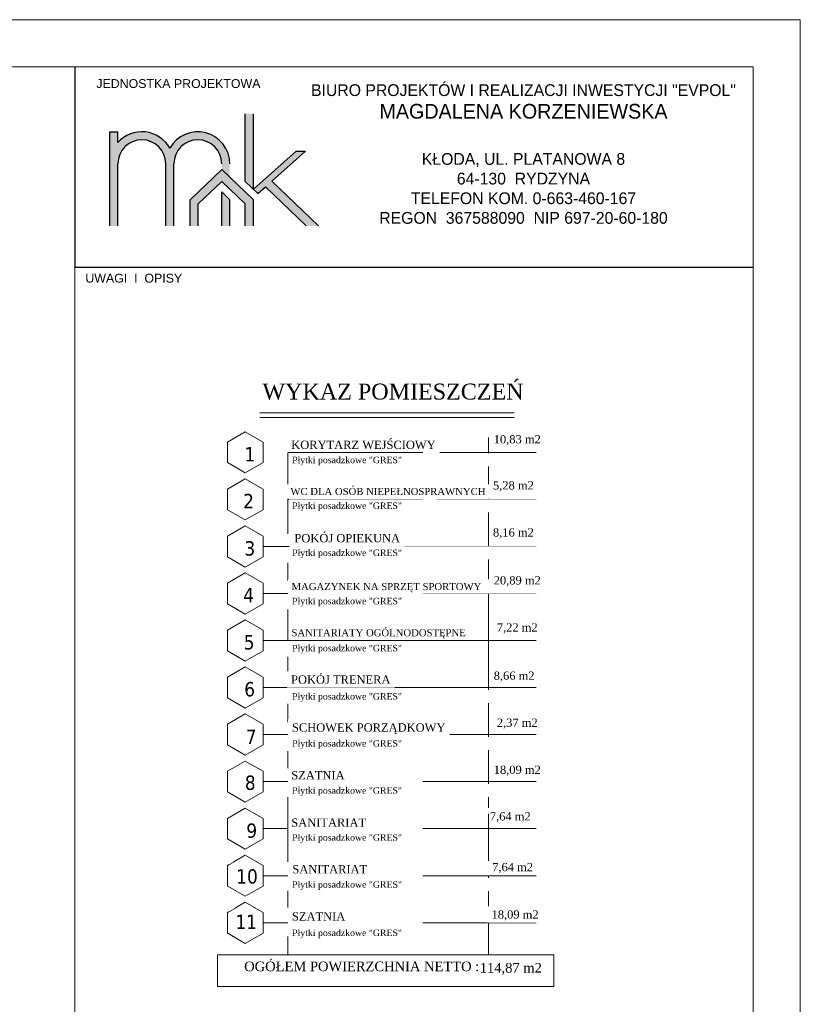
# Model space of a CAD drawing. Header units: millimetres. Extents: x 81517 to 87101, y -14750 to -11780.
# Tile 20 of 20: x 84393 to 85717, y -13450 to -11780. Entities that reach past the tile are written whole.
import ezdxf

# ---------------------------------------------------------------- set-up
doc = ezdxf.new("R2010")
doc.units = ezdxf.units.MM
doc.header["$LTSCALE"] = 100
doc.header["$MEASUREMENT"] = 0
doc.layers.add('! OPISY', color=4, linetype='Continuous')
doc.layers.add('Warstwa4', color=4, linetype='Continuous')
doc.layers.add('!OPSY', color=142, linetype='Continuous', lineweight=18)
doc.layers.add('Wentyl', color=4, linetype='Continuous', lineweight=18)
doc.styles.add('styl2', font='TIMES.TTF', dxfattribs={"height": 150})
doc.styles.add('styl3', font='txt.shx', dxfattribs={"height": 100})
doc.styles.add('styl4', font='TIMES.TTF', dxfattribs={"height": 100})
doc.styles.add('style4', font='TIMES.TTF', dxfattribs={"height": 15})

msp = doc.modelspace()

# ---------------------------------------------------------------- hatches: boundary and pattern name
h = msp.add_hatch(color=256)
h.paths.add_polyline_path([(84546.366, -12129.501), (84546.366, -11969.698), (84560.024, -11969.698), (84560.024, -11987.97, -0.51719898), (84648.078, -11997.613, -0.77390695), (84749.79, -12023.969), (84749.79, -12047.02), (84736.132, -12033.948), (84736.132, -12023.969, 1), (84654.907, -12023.969), (84654.907, -12129.501), (84641.249, -12129.501), (84641.249, -12023.969, 1), (84560.024, -12023.969), (84560.024, -12129.501)])
h.paths.add_polyline_path([(84797.304, -12074.467), (84810.102, -12063.083), (84879.5, -12129.501), (84900.197, -12129.501), (84820.828, -12053.541), (84877.94, -12002.737), (84862.239, -12002.737), (84789.741, -12067.228)])
h.paths.add_polyline_path([(84776.082, -11939.022), (84776.082, -12054.156), (84789.741, -12067.228), (84789.741, -11939.022)])
h.paths.add_polyline_path([(84736.132, -12129.501), (84736.132, -12071.783), (84749.79, -12084.855), (84749.79, -12129.501)])
h = msp.add_hatch(color=256)
h.paths.add_polyline_path([(84546.366, -12129.501), (84546.366, -11969.698), (84560.024, -11969.698), (84560.024, -11987.97, -0.51719898), (84648.078, -11997.613, -0.77390695), (84749.79, -12023.969), (84749.79, -12047.02), (84736.132, -12033.948), (84736.132, -12023.969, 1), (84654.907, -12023.969), (84654.907, -12129.501), (84641.249, -12129.501), (84641.249, -12023.969, 1), (84560.024, -12023.969), (84560.024, -12129.501)])
h.paths.add_polyline_path([(84797.304, -12074.467), (84810.102, -12063.083), (84879.5, -12129.501), (84900.197, -12129.501), (84820.828, -12053.541), (84877.94, -12002.737), (84862.239, -12002.737), (84789.741, -12067.228)])
h.paths.add_polyline_path([(84776.082, -11939.022), (84776.082, -12054.156), (84789.741, -12067.228), (84789.741, -11939.022)])
h.paths.add_polyline_path([(84736.132, -12129.501), (84736.132, -12071.783), (84749.79, -12084.855), (84749.79, -12129.501)])
h = msp.add_hatch(color=256)
h.paths.add_polyline_path([(84546.366, -12129.501), (84546.366, -11969.698), (84560.024, -11969.698), (84560.024, -11987.97, -0.51719898), (84648.078, -11997.613, -0.77390695), (84749.79, -12023.969), (84749.79, -12047.02), (84736.132, -12033.948), (84736.132, -12023.969, 1), (84654.907, -12023.969), (84654.907, -12129.501), (84641.249, -12129.501), (84641.249, -12023.969, 1), (84560.024, -12023.969), (84560.024, -12129.501)])
h.paths.add_polyline_path([(84797.304, -12074.467), (84810.102, -12063.083), (84879.5, -12129.501), (84900.197, -12129.501), (84820.828, -12053.541), (84877.94, -12002.737), (84862.239, -12002.737), (84789.741, -12067.228)])
h.paths.add_polyline_path([(84776.082, -11939.022), (84776.082, -12054.156), (84789.741, -12067.228), (84789.741, -11939.022)])
h.paths.add_polyline_path([(84736.132, -12129.501), (84736.132, -12071.783), (84749.79, -12084.855), (84749.79, -12129.501)])
h = msp.add_hatch(color=256)
h.paths.add_polyline_path([(84546.366, -12129.501), (84546.366, -11969.698), (84560.024, -11969.698), (84560.024, -11987.97, -0.51719898), (84648.078, -11997.613, -0.77390695), (84749.79, -12023.969), (84749.79, -12047.02), (84736.132, -12033.948), (84736.132, -12023.969, 1), (84654.907, -12023.969), (84654.907, -12129.501), (84641.249, -12129.501), (84641.249, -12023.969, 1), (84560.024, -12023.969), (84560.024, -12129.501)])
h.paths.add_polyline_path([(84797.304, -12074.467), (84810.102, -12063.083), (84879.5, -12129.501), (84900.197, -12129.501), (84820.828, -12053.541), (84877.94, -12002.737), (84862.239, -12002.737), (84789.741, -12067.228)])
h.paths.add_polyline_path([(84776.082, -11939.022), (84776.082, -12054.156), (84789.741, -12067.228), (84789.741, -11939.022)])
h.paths.add_polyline_path([(84736.132, -12129.501), (84736.132, -12071.783), (84749.79, -12084.855), (84749.79, -12129.501)])
msp.add_hatch(color=132).paths.add_polyline_path([(84682.523, -12129.501), (84682.523, -12085.255), (84736.132, -12033.948), (84749.79, -12047.02), (84789.741, -12085.255), (84789.741, -12129.501), (84776.082, -12129.501), (84776.082, -12091.991), (84736.132, -12053.756), (84696.181, -12091.991), (84696.181, -12129.501)])
msp.add_hatch(color=132).paths.add_polyline_path([(84682.523, -12129.501), (84682.523, -12085.255), (84736.132, -12033.948), (84749.79, -12047.02), (84789.741, -12085.255), (84789.741, -12129.501), (84776.082, -12129.501), (84776.082, -12091.991), (84736.132, -12053.756), (84696.181, -12091.991), (84696.181, -12129.501)])
msp.add_hatch(color=132).paths.add_polyline_path([(84682.523, -12129.501), (84682.523, -12085.255), (84736.132, -12033.948), (84749.79, -12047.02), (84789.741, -12085.255), (84789.741, -12129.501), (84776.082, -12129.501), (84776.082, -12091.991), (84736.132, -12053.756), (84696.181, -12091.991), (84696.181, -12129.501)])
msp.add_hatch(color=132).paths.add_polyline_path([(84682.523, -12129.501), (84682.523, -12085.255), (84736.132, -12033.948), (84749.79, -12047.02), (84789.741, -12085.255), (84789.741, -12129.501), (84776.082, -12129.501), (84776.082, -12091.991), (84736.132, -12053.756), (84696.181, -12091.991), (84696.181, -12129.501)])

# ---------------------------------------------------------------- linework, layer by layer
at = {"layer": '!OPSY'}
for p, q in [((84800.62, -12446.439), (85231.744, -12446.439)), ((84800.62, -12454.54), (85231.744, -12454.54)), ((85188.193, -12488.289), (85188.193, -12542.889)), ((84806.192, -12513.489), (84848.192, -12513.489)), ((85077.206, -12513.489), (85127.606, -12513.489)), ((85188.193, -12513.489), (85127.606, -12513.489)), ((85188.193, -12513.489), (85269.467, -12513.489)), ((85188.193, -12542.889), (85188.193, -12568.089)), ((85188.193, -12568.089), (85188.193, -12622.689)), ((85188.193, -12568.089), (85188.193, -12622.689)), ((85188.193, -12568.089), (85188.193, -12622.689)), ((84806.192, -12593.289), (84848.192, -12593.289)), ((85077.206, -12593.289), (85127.606, -12593.289)), ((85188.193, -12593.289), (85127.606, -12593.289)), ((85188.193, -12593.289), (85269.467, -12593.289)), ((84848.192, -12673.089), (84848.192, -12647.889)), ((84848.192, -12673.089), (84848.192, -12727.689)), ((85188.193, -12673.089), (85127.606, -12673.089)), ((85188.193, -12673.089), (85269.467, -12673.089)), ((84848.192, -12807.489), (84848.192, -12862.089)), ((84848.192, -12832.689), (84848.192, -12887.289)), ((84848.192, -12832.689), (84848.192, -12874.689)), ((84848.192, -12887.289), (84848.192, -12941.889)), ((84848.192, -12912.489), (84848.192, -12887.289)), ((85188.193, -12887.289), (85188.193, -12941.889)), ((85188.193, -12887.289), (85188.193, -12941.889)), ((85188.193, -12887.289), (85188.193, -12941.889)), ((85188.193, -12887.289), (85188.193, -12941.889)), ((84848.192, -12912.489), (84848.192, -12954.489)), ((84848.192, -12912.489), (84848.192, -12967.089)), ((85188.193, -12912.489), (85127.606, -12912.489)), ((85188.193, -12912.489), (85188.193, -12967.089)), ((85188.193, -12912.489), (85188.193, -12954.489)), ((85188.193, -12912.489), (85269.467, -12912.489)), ((84848.192, -12967.089), (84848.192, -13021.689)), ((84848.192, -12992.289), (84848.192, -12967.089)), ((85188.193, -12967.089), (85188.193, -13021.689)), ((85188.193, -12967.089), (85188.193, -13021.689)), ((85188.193, -12967.089), (85188.193, -13021.689)), ((85188.193, -12967.089), (85188.193, -13021.689)), ((84848.192, -12992.289), (85077.206, -12992.289)), ((84848.192, -12992.289), (84848.192, -13034.289)), ((85188.193, -12992.289), (85127.606, -12992.289)), ((85188.193, -12992.289), (85188.193, -13034.289)), ((85188.193, -12992.289), (85188.193, -13046.889)), ((85188.193, -12992.289), (85269.467, -12992.289)), ((85188.193, -13046.889), (85188.193, -13072.089)), ((85188.193, -13046.889), (85188.193, -13072.089)), ((84848.192, -13072.089), (85077.206, -13072.089)), ((85188.193, -13072.089), (85127.606, -13072.089)), ((85188.193, -13072.089), (85188.193, -13126.689)), ((85188.193, -13072.089), (85269.467, -13072.089)), ((84848.192, -13126.689), (84848.192, -13181.289)), ((84848.192, -13151.889), (84848.192, -13193.889)), ((84848.192, -13151.889), (84848.192, -13206.489)), ((84848.192, -13231.689), (84848.192, -13206.489)), ((84848.192, -13206.489), (84848.192, -13261.089)), ((85188.193, -13206.489), (85188.193, -13261.089)), ((85188.193, -13206.489), (85188.193, -13261.089)), ((85188.193, -13206.489), (85188.193, -13261.089)), ((85188.193, -13206.489), (85188.193, -13261.089)), ((84848.192, -13231.689), (84848.192, -13273.689)), ((85188.193, -13231.689), (85188.193, -13273.689)), ((85188.193, -13231.689), (85188.193, -13286.289)), ((84848.192, -13419.886), (84848.192, -13420.152))]:
    msp.add_line(p, q, dxfattribs=at)
msp.add_lwpolyline([(84728.965, -13366.089), (85298.96, -13366.089), (85298.96, -13419.886), (84728.965, -13419.886)], close=True, dxfattribs=at)
for p, q in [((84776.082, -12054.156), (84776.082, -11939.022)), ((84776.082, -12054.156), (84776.082, -11939.022)), ((84776.082, -12054.156), (84776.082, -11939.022)), ((84776.082, -12054.156), (84776.082, -11939.022)), ((84789.741, -12067.228), (84789.741, -11939.022)), ((84789.741, -12067.228), (84789.741, -11939.022)), ((84789.741, -12067.228), (84789.741, -11939.022)), ((84789.741, -12067.228), (84789.741, -11939.022)), ((84546.366, -12129.501), (84546.366, -11969.698)), ((84546.366, -11969.698), (84560.024, -11969.698)), ((84546.366, -12129.501), (84546.366, -11969.698)), ((84546.366, -11969.698), (84560.024, -11969.698)), ((84546.366, -11969.698), (84560.024, -11969.698)), ((84546.366, -12129.501), (84546.366, -11969.698)), ((84546.366, -11969.698), (84560.024, -11969.698)), ((84546.366, -12129.501), (84546.366, -11969.698)), ((84560.024, -11987.97), (84560.024, -11969.698)), ((84560.024, -11987.97), (84560.024, -11969.698)), ((84560.024, -11987.97), (84560.024, -11969.698)), ((84560.024, -11987.97), (84560.024, -11969.698)), ((84789.741, -12067.228), (84862.239, -12002.737)), ((84789.741, -12067.228), (84862.239, -12002.737)), ((84789.741, -12067.228), (84862.239, -12002.737)), ((84789.741, -12067.228), (84862.239, -12002.737)), ((84820.828, -12053.541), (84877.94, -12002.737)), ((84820.828, -12053.541), (84877.94, -12002.737)), ((84820.828, -12053.541), (84877.94, -12002.737)), ((84820.828, -12053.541), (84877.94, -12002.737)), ((84862.239, -12002.737), (84877.94, -12002.737)), ((84862.239, -12002.737), (84877.94, -12002.737)), ((84862.239, -12002.737), (84877.94, -12002.737)), ((84862.239, -12002.737), (84877.94, -12002.737)), ((84560.024, -12129.501), (84560.024, -12023.969)), ((84560.024, -12129.501), (84560.024, -12023.969)), ((84560.024, -12129.501), (84560.024, -12023.969)), ((84560.024, -12129.501), (84560.024, -12023.969)), ((84641.249, -12129.501), (84641.249, -12023.969)), ((84641.249, -12129.501), (84641.249, -12023.969)), ((84641.249, -12129.501), (84641.249, -12023.969)), ((84641.249, -12129.501), (84641.249, -12023.969)), ((84654.907, -12129.501), (84654.907, -12023.969)), ((84654.907, -12129.501), (84654.907, -12023.969)), ((84654.907, -12129.501), (84654.907, -12023.969)), ((84654.907, -12129.501), (84654.907, -12023.969)), ((84776.082, -12054.156), (84797.304, -12074.467)), ((84776.082, -12054.156), (84797.304, -12074.467)), ((84776.082, -12054.156), (84797.304, -12074.467)), ((84776.082, -12054.156), (84797.304, -12074.467)), ((84820.828, -12053.541), (84900.197, -12129.501)), ((84820.828, -12053.541), (84900.197, -12129.501)), ((84820.828, -12053.541), (84900.197, -12129.501)), ((84820.828, -12053.541), (84900.197, -12129.501)), ((84736.132, -12129.501), (84736.132, -12071.783)), ((84736.132, -12071.783), (84749.79, -12084.855)), ((84736.132, -12129.501), (84736.132, -12071.783)), ((84736.132, -12071.783), (84749.79, -12084.855)), ((84736.132, -12071.783), (84749.79, -12084.855)), ((84736.132, -12129.501), (84736.132, -12071.783)), ((84736.132, -12071.783), (84749.79, -12084.855)), ((84736.132, -12129.501), (84736.132, -12071.783)), ((84797.304, -12074.467), (84810.102, -12063.083)), ((84797.304, -12074.467), (84810.102, -12063.083)), ((84797.304, -12074.467), (84810.102, -12063.083)), ((84797.304, -12074.467), (84810.102, -12063.083)), ((84810.102, -12063.083), (84879.5, -12129.501)), ((84810.102, -12063.083), (84879.5, -12129.501)), ((84810.102, -12063.083), (84879.5, -12129.501)), ((84810.102, -12063.083), (84879.5, -12129.501)), ((84749.79, -12129.501), (84749.79, -12084.855)), ((84749.79, -12129.501), (84749.79, -12084.855)), ((84749.79, -12129.501), (84749.79, -12084.855)), ((84749.79, -12129.501), (84749.79, -12084.855))]:
    msp.add_line(p, q)
at = {"color": 132}
for p, q in [((84736.132, -12033.948), (84682.523, -12085.255)), ((84736.132, -12033.948), (84682.523, -12085.255)), ((84736.132, -12033.948), (84682.523, -12085.255)), ((84736.132, -12033.948), (84682.523, -12085.255)), ((84736.132, -12033.948), (84789.741, -12085.255)), ((84736.132, -12033.948), (84789.741, -12085.255)), ((84736.132, -12033.948), (84789.741, -12085.255)), ((84736.132, -12033.948), (84789.741, -12085.255)), ((84736.132, -12053.756), (84696.181, -12091.991)), ((84736.132, -12053.756), (84696.181, -12091.991)), ((84736.132, -12053.756), (84696.181, -12091.991)), ((84736.132, -12053.756), (84696.181, -12091.991)), ((84736.132, -12053.756), (84776.082, -12091.991)), ((84736.132, -12053.756), (84776.082, -12091.991)), ((84736.132, -12053.756), (84776.082, -12091.991)), ((84736.132, -12053.756), (84776.082, -12091.991)), ((84682.523, -12129.501), (84682.523, -12085.255)), ((84682.523, -12129.501), (84682.523, -12085.255)), ((84682.523, -12129.501), (84682.523, -12085.255)), ((84682.523, -12129.501), (84682.523, -12085.255)), ((84696.181, -12129.501), (84696.181, -12091.991)), ((84696.181, -12129.501), (84696.181, -12091.991)), ((84696.181, -12129.501), (84696.181, -12091.991)), ((84696.181, -12129.501), (84696.181, -12091.991)), ((84776.082, -12129.501), (84776.082, -12091.991)), ((84776.082, -12129.501), (84776.082, -12091.991)), ((84776.082, -12129.501), (84776.082, -12091.991)), ((84776.082, -12129.501), (84776.082, -12091.991)), ((84789.741, -12129.501), (84789.741, -12085.255)), ((84789.741, -12129.501), (84789.741, -12085.255)), ((84789.741, -12129.501), (84789.741, -12085.255)), ((84789.741, -12129.501), (84789.741, -12085.255))]:
    msp.add_line(p, q, dxfattribs=at)
for centre, radius, start, end in [((84600.637, -12023.969), 54.271, 29.053853, 138.445689), ((84600.637, -12023.969), 54.271, 29.053853, 138.445689), ((84600.637, -12023.969), 54.271, 29.053853, 138.445689), ((84600.637, -12023.969), 54.271, 29.053853, 138.445689), ((84695.519, -12023.969), 54.271, 0, 150.946147), ((84695.519, -12023.969), 54.271, 0, 150.946147), ((84695.519, -12023.969), 54.271, 0, 150.946147), ((84695.519, -12023.969), 54.271, 0, 150.946147), ((84600.637, -12023.969), 40.612, 0, 180), ((84600.637, -12023.969), 40.612, 0, 180), ((84600.637, -12023.969), 40.612, 0, 180), ((84600.637, -12023.969), 40.612, 0, 180), ((84695.519, -12023.969), 40.612, 0, 180), ((84695.519, -12023.969), 40.612, 0, 180), ((84695.519, -12023.969), 40.612, 0, 180), ((84695.519, -12023.969), 40.612, 0, 180)]:
    msp.add_arc(centre, radius, start, end)
at = {"layer": 'Warstwa4'}
for p, q in [((84487.124, -11859.433), (84487.124, -12199.433)), ((84487.124, -11859.433), (84487.124, -12199.433)), ((84487.124, -11859.433), (84487.124, -12199.433)), ((84487.124, -11859.433), (84487.124, -12199.433)), ((84487.124, -12199.433), (85637.124, -12199.433)), ((84487.124, -12199.433), (85637.124, -12199.433)), ((84487.124, -12199.433), (85637.124, -12199.433)), ((84487.124, -12199.433), (85637.124, -12199.433)), ((84487.124, -12199.433), (85637.124, -12199.433)), ((84487.124, -12199.433), (85637.124, -12199.433))]:
    msp.add_line(p, q, dxfattribs=at)
at = {"layer": 'Wentyl'}
msp.add_line((85717.124, -14749.54), (85717.124, -11779.54), dxfattribs=at)
at = {"layer": 'Wentyl', "color": 3}
msp.add_lwpolyline([(81517.124, -14749.54), (85717.124, -14749.54), (85717.124, -11779.54), (81517.124, -11779.54)], close=True, dxfattribs=at)
at = {"layer": 'Wentyl'}
for points in [[(81747.124, -11859.54), (85637.124, -11859.54), (85637.124, -14669.54), (81747.124, -14669.54)], [(84487.124, -14069.54), (85637.124, -14069.54), (85637.124, -11859.433), (84487.124, -11859.433)]]:
    msp.add_lwpolyline(points, close=True, dxfattribs=at)

# ---------------------------------------------------------------- texts
at = {"layer": '! OPISY', "insert": (84523.441, -11880.398), "char_height": 15, "width": 470.4602, "attachment_point": 1, "style": 'styl3'}
msp.add_mtext('{\\fArial CE|b0|i0|c238|p34;JEDNOSTKA PROJEKTOWA}', dxfattribs=at)
msp.add_mtext('{\\fArial CE|b0|i0|c238|p34;JEDNOSTKA PROJEKTOWA}', dxfattribs=at)
msp.add_mtext('{\\fArial CE|b0|i0|c238|p34;JEDNOSTKA PROJEKTOWA}', dxfattribs=at)
msp.add_mtext('{\\fArial CE|b0|i0|c238|p34;JEDNOSTKA PROJEKTOWA}', dxfattribs=at)
at = {"layer": '! OPISY', "insert": (84749.249, -11889.052), "char_height": 25, "width": 996.9537, "attachment_point": 1}
msp.add_mtext('\\pxqc;{\\fEras Light ITC|b0|i0|c0|p34;\\H0.8x;BIURO PROJEKTÓW I REALIZACJI INWESTYCJI "EVPOL"\\P\\fEras Medium ITC|b0|i0|c0|p34;\\H1.25x;MAGDALENA KORZENIEWSKA\\P\\fEras Light ITC|b1|i0|c0|p34;\\P\\fEras Light ITC|b0|i0|c0|p34;\\H0.8x;KŁODA, UL. PLATANOWA 8\\P64-130  RYDZYNA\\PTELEFON KOM. 0-663-460-167\\PREGON  367588090  NIP 697-20-60-180}', dxfattribs=at)
msp.add_mtext('\\pxqc;{\\fEras Light ITC|b0|i0|c0|p34;\\H0.8x;BIURO PROJEKTÓW I REALIZACJI INWESTYCJI "EVPOL"\\P\\fEras Medium ITC|b0|i0|c0|p34;\\H1.25x;MAGDALENA KORZENIEWSKA\\P\\fEras Light ITC|b1|i0|c0|p34;\\P\\fEras Light ITC|b0|i0|c0|p34;\\H0.8x;KŁODA, UL. PLATANOWA 8\\P64-130  RYDZYNA\\PTELEFON KOM. 0-663-460-167\\PREGON  367588090  NIP 697-20-60-180}', dxfattribs=at)
msp.add_mtext('\\pxqc;{\\fEras Light ITC|b0|i0|c0|p34;\\H0.8x;BIURO PROJEKTÓW I REALIZACJI INWESTYCJI "EVPOL"\\P\\fEras Medium ITC|b0|i0|c0|p34;\\H1.25x;MAGDALENA KORZENIEWSKA\\P\\fEras Light ITC|b1|i0|c0|p34;\\P\\fEras Light ITC|b0|i0|c0|p34;\\H0.8x;KŁODA, UL. PLATANOWA 8\\P64-130  RYDZYNA\\PTELEFON KOM. 0-663-460-167\\PREGON  367588090  NIP 697-20-60-180}', dxfattribs=at)
msp.add_mtext('\\pxqc;{\\fEras Light ITC|b0|i0|c0|p34;\\H0.8x;BIURO PROJEKTÓW I REALIZACJI INWESTYCJI "EVPOL"\\P\\fEras Medium ITC|b0|i0|c0|p34;\\H1.25x;MAGDALENA KORZENIEWSKA\\P\\fEras Light ITC|b1|i0|c0|p34;\\P\\fEras Light ITC|b0|i0|c0|p34;\\H0.8x;KŁODA, UL. PLATANOWA 8\\P64-130  RYDZYNA\\PTELEFON KOM. 0-663-460-167\\PREGON  367588090  NIP 697-20-60-180}', dxfattribs=at)
at = {"layer": '!OPSY', "insert": (84805.017, -12396.892), "char_height": 27, "width": 1079.12115, "attachment_point": 1, "style": 'styl2'}
msp.add_mtext('{\\fTimes New Roman|b0|i0|c238|p18;WYKAZ POMIESZCZEŃ }', dxfattribs=at)
at = {"layer": '!OPSY', "char_height": 16.29936, "attachment_point": 4, "style": 'style4'}
for s, insert in [('{\\fTimes New Roman|b0|i0|c238|p18;OGÓŁEM POWIERZCHNIA NETTO :}', (84774.144, -13385.696)), ('{\\fTimes New Roman|b0|i0|c238|p18;114,87 m2}', (85173.607, -13389.767))]:
    msp.add_mtext(s, dxfattribs=dict(at, insert=insert))
at = {"layer": 'Warstwa4', "insert": (84504.871, -12210.535), "char_height": 15, "width": 470.4602, "attachment_point": 1, "style": 'styl3'}
msp.add_mtext('{\\fArial|b0|i0|c238|p34;UWAGI  I  OPISY}', dxfattribs=at)

# ---------------------------------------------------------------- next in the draw order: texts
at = {"layer": '!OPSY', "attachment_point": 1, "bg_fill": 2}
for s, insert, char_height, width, style in [('{\\fTahoma|b0|i0|c238|p34;1}', (84774.663, -12504.709), 24.29706, 315.77635, 'styl4'), ('{\\fTahoma|b0|i0|c238|p34;2}', (84772.482, -12583.964), 24.29706, 315.77635, 'styl4'), ('{\\fTahoma|b0|i0|c238|p34;3}', (84774.663, -12664.309), 24.29706, 315.77635, 'styl4'), ('{\\fTimes New Roman|b0|i0|c238|p18;Płytki posadzkowe "GRES"}', (84855.446, -12760.277), 11, 552.46141, 'styl2'), ('{\\fTahoma|b0|i0|c238|p34;5}', (84773.4, -12823.634), 24.29706, 315.77635, 'styl4'), ('{\\fTahoma|b0|i0|c238|p34;6}', (84774.276, -12903.159), 24.29706, 315.77635, 'styl4'), ('{\\fTimes New Roman|b0|i0|c238|p18;Płytki posadzkowe "GRES"}', (84855.446, -13161.377), 11, 552.46141, 'styl2'), ('{\\fTimes New Roman|b0|i0|c238|p18;Płytki posadzkowe "GRES"}', (84855.446, -13323.077), 11, 552.46141, 'styl2')]:
    msp.add_mtext(s, dxfattribs=dict(at, insert=insert, char_height=char_height, width=width, style=style))
at = {"layer": '!OPSY', "char_height": 14, "attachment_point": 4, "style": 'style4', "bg_fill": 2}
for s, insert in [('{\\fTimes New Roman|b0|i0|c238|p18;10,83 m2}', (85197.232, -12492.888)), ('{\\fTimes New Roman|b0|i0|c238|p18;20,89 m2}', (85197.232, -12732.288)), ('{\\fTimes New Roman|b0|i0|c238|p18; 2,37 m2}', (85197.232, -12973.788)), ('{\\fTimes New Roman|b0|i0|c238|p18;18,09 m2}', (85197.232, -13053.588)), ('{\\fTimes New Roman|b0|i0|c238|p18;SZATNIA}', (84854.006, -13061.414))]:
    msp.add_mtext(s, dxfattribs=dict(at, insert=insert))

# ---------------------------------------------------------------- next in the draw order: linework, layer by layer
at = {"layer": '!OPSY'}
for p, q in [((84848.192, -12513.489), (84848.192, -12488.289)), ((84848.192, -12513.489), (84848.192, -12568.089)), ((84848.192, -12568.089), (84848.192, -12647.889)), ((84848.192, -12593.289), (84848.192, -12568.089)), ((85188.193, -12568.089), (85188.193, -12727.689)), ((84848.192, -12593.289), (85077.206, -12593.289)), ((84806.192, -12673.089), (84848.192, -12673.089)), ((84848.192, -12673.089), (85077.206, -12673.089)), ((85077.206, -12673.089), (85127.606, -12673.089)), ((84848.192, -12752.889), (84848.192, -12727.689)), ((84848.192, -12727.689), (84848.192, -12782.289)), ((85188.193, -12727.689), (85188.193, -12782.289)), ((84848.192, -12752.889), (85077.206, -12752.889)), ((84848.192, -12752.889), (84848.192, -12794.889)), ((85188.193, -12752.889), (85127.606, -12752.889)), ((85188.193, -12752.889), (85269.467, -12752.889)), ((84806.192, -12912.489), (84848.192, -12912.489)), ((84848.192, -12912.489), (85077.206, -12912.489)), ((85077.206, -12912.489), (85127.606, -12912.489)), ((84848.192, -12992.289), (84848.192, -13046.889)), ((84848.192, -13046.889), (84848.192, -13101.489)), ((84848.192, -13072.089), (84848.192, -13046.889)), ((84848.192, -13046.889), (84848.192, -13101.489)), ((84848.192, -13072.089), (84848.192, -13046.889)), ((84848.192, -13072.089), (84848.192, -13114.089)), ((84848.192, -13072.089), (84848.192, -13114.089)), ((85188.193, -13126.689), (85188.193, -13181.289)), ((85188.193, -13126.689), (85188.193, -13181.289)), ((85188.193, -13126.689), (85188.193, -13181.289)), ((85188.193, -13126.689), (85188.193, -13181.289)), ((84848.192, -13151.889), (85077.206, -13151.889)), ((84848.192, -13151.889), (85077.206, -13151.889)), ((85188.193, -13151.889), (85127.606, -13151.889)), ((85188.193, -13151.889), (85127.606, -13151.889)), ((85188.193, -13151.889), (85127.606, -13151.889)), ((85188.193, -13151.889), (85188.193, -13206.489)), ((85188.193, -13151.889), (85188.193, -13193.889)), ((85188.193, -13151.889), (85188.193, -13206.489)), ((85188.193, -13151.889), (85188.193, -13193.889)), ((85188.193, -13151.889), (85269.467, -13151.889)), ((85188.193, -13151.889), (85269.467, -13151.889)), ((85188.193, -13151.889), (85269.467, -13151.889)), ((85188.193, -13286.289), (85188.193, -13340.889)), ((85188.193, -13286.289), (85188.193, -13340.889)), ((85188.193, -13286.289), (85188.193, -13340.889)), ((85188.193, -13286.289), (85188.193, -13340.889)), ((84848.192, -13311.489), (85077.206, -13311.489)), ((85188.193, -13311.489), (85127.606, -13311.489)), ((85188.193, -13311.489), (85188.193, -13366.089)), ((85188.193, -13311.489), (85188.193, -13353.489)), ((85188.193, -13311.489), (85269.467, -13311.489))]:
    msp.add_line(p, q, dxfattribs=at)
for points in [[(84775.933, -12548.428), (84806.192, -12530.959), (84806.192, -12496.019), (84775.933, -12478.549), (84745.674, -12496.019), (84745.674, -12530.959)], [(84775.933, -12628.228), (84806.192, -12610.759), (84806.192, -12575.819), (84775.933, -12558.349), (84745.674, -12575.819), (84745.674, -12610.759)], [(84775.933, -12708.028), (84806.192, -12690.559), (84806.192, -12655.619), (84775.933, -12638.149), (84745.674, -12655.619), (84745.674, -12690.559)], [(84775.933, -12867.628), (84806.192, -12850.159), (84806.192, -12815.219), (84775.933, -12797.749), (84745.674, -12815.219), (84745.674, -12850.159)], [(84775.933, -12947.428), (84806.192, -12929.959), (84806.192, -12895.019), (84775.933, -12877.549), (84745.674, -12895.019), (84745.674, -12929.959)]]:
    msp.add_lwpolyline(points, close=True, dxfattribs=at)

# ---------------------------------------------------------------- next in the draw order: texts
at = {"layer": '!OPSY', "insert": (84855.446, -12840.077), "char_height": 11, "width": 552.46141, "attachment_point": 1, "style": 'styl2', "bg_fill": 2}
msp.add_mtext('{\\fTimes New Roman|b0|i0|c238|p18;Płytki posadzkowe "GRES"}', dxfattribs=at)

# ---------------------------------------------------------------- next in the draw order: linework, layer by layer
at = {"layer": '!OPSY'}
msp.add_line((84848.192, -12832.689), (85077.206, -12832.689), dxfattribs=at)

# ---------------------------------------------------------------- next in the draw order: texts
at = {"layer": '!OPSY', "char_height": 14, "attachment_point": 4, "style": 'style4', "bg_fill": 2}
for s, insert in [('{\\fTimes New Roman|b0|i0|c238|p18;KORYTARZ WEJŚCIOWY}', (84853.931, -12500.876)), ('{\\fTimes New Roman|b0|i0|c238|p18;POKÓJ OPIEKUNA}', (84859.308, -12659.191)), ('{\\fTimes New Roman|b0|i0|c238|p18;POKÓJ TRENERA}', (84853.633, -12899.07)), ('{\\fTimes New Roman|b0|i0|c238|p18;SANITARIAT }', (84854.006, -13141.754)), ('{\\fTimes New Roman|b0|i0|c238|p18;7,64 m2}', (85190.653, -13132.603)), ('{\\fTimes New Roman|b0|i0|c238|p18;SZATNIA}', (84855.124, -13300.946)), ('{\\fTimes New Roman|b0|i0|c238|p18;18,09 m2}', (85193.613, -13299.143))]:
    msp.add_mtext(s, dxfattribs=dict(at, insert=insert))
at = {"layer": '!OPSY', "bg_fill": 2}
for s, insert, char_height, width, attachment_point, style in [('{\\fTimes New Roman|b0|i0|c238|p18; WC DLA OSÓB NIEPEŁNOSPRAWNYCH}', (84847.982, -12579.987), 12, 597.71341, 4, 'style4'), ('{\\fTahoma|b0|i0|c238|p34;7}', (84776.906, -12983.772), 24.29706, 315.77635, 1, 'styl4')]:
    msp.add_mtext(s, dxfattribs=dict(at, insert=insert, char_height=char_height, width=width, attachment_point=attachment_point, style=style))

# ---------------------------------------------------------------- next in the draw order: linework, layer by layer
at = {"layer": '!OPSY'}
for p, q in [((84848.192, -12513.489), (85077.206, -12513.489)), ((84806.192, -12992.289), (84848.192, -12992.289)), ((85077.206, -12992.289), (85127.606, -12992.289)), ((84848.192, -13072.089), (84848.192, -13126.689)), ((84848.192, -13072.089), (84848.192, -13126.689)), ((84848.192, -13151.889), (84848.192, -13126.689)), ((85188.193, -13126.689), (85188.193, -13181.289)), ((85188.193, -13126.689), (85188.193, -13181.289)), ((85188.193, -13126.689), (85188.193, -13181.289)), ((85188.193, -13126.689), (85188.193, -13181.289)), ((85188.193, -13151.889), (85188.193, -13193.889)), ((84848.192, -13231.689), (84848.192, -13286.289)), ((84848.192, -13311.489), (84848.192, -13286.289)), ((84848.192, -13286.289), (84848.192, -13340.889)), ((84848.192, -13311.489), (84848.192, -13366.089)), ((84848.192, -13311.489), (84848.192, -13353.489))]:
    msp.add_line(p, q, dxfattribs=at)
msp.add_lwpolyline([(84775.933, -13027.228), (84806.192, -13009.759), (84806.192, -12974.819), (84775.933, -12957.349), (84745.674, -12974.819), (84745.674, -13009.759)], close=True, dxfattribs=at)

# ---------------------------------------------------------------- next in the draw order: texts
at = {"layer": '!OPSY', "bg_fill": 2}
for s, insert, char_height, width, attachment_point, style in [('{\\fTimes New Roman|b0|i0|c238|p18;Płytki posadzkowe "GRES"}', (84855.446, -12598.577), 11, 552.46141, 1, 'styl2'), ('{\\fTimes New Roman|b0|i0|c238|p18;Płytki posadzkowe "GRES"}', (84855.446, -12678.377), 11, 552.46141, 1, 'styl2'), ('{\\fTimes New Roman|b0|i0|c238|p18;SANITARIATY OGÓLNODOSTĘPNE}', (84854.335, -12821.375), 12, 330.10137, 4, 'style4'), ('{\\fTimes New Roman|b0|i0|c238|p18;Płytki posadzkowe "GRES"}', (84855.446, -12921.977), 11, 552.46141, 1, 'styl2')]:
    msp.add_mtext(s, dxfattribs=dict(at, insert=insert, char_height=char_height, width=width, attachment_point=attachment_point, style=style))

# ---------------------------------------------------------------- next in the draw order: linework, layer by layer
at = {"layer": '!OPSY'}
for p, q in [((84848.192, -12752.889), (84848.192, -12807.489)), ((84848.192, -12832.689), (84848.192, -12807.489)), ((84806.192, -12832.689), (84848.192, -12832.689)), ((85077.206, -12832.689), (85127.606, -12832.689))]:
    msp.add_line(p, q, dxfattribs=at)

# ---------------------------------------------------------------- next in the draw order: texts
at = {"layer": '!OPSY', "attachment_point": 1, "bg_fill": 2}
for s, insert, char_height, width, style in [('{\\fTimes New Roman|b0|i0|c238|p18;Płytki posadzkowe "GRES"}', (84855.446, -12520.877), 11, 552.46141, 'styl2'), ('{\\fTahoma|b0|i0|c238|p34;8}', (84775.343, -13061.805), 24.29706, 315.77635, 'styl4'), ('{\\fTahoma|b0|i0|c238|p34;9}', (84777.795, -13143.109), 24.29706, 315.77635, 'styl4'), ('{\\fTimes New Roman|b0|i0|c238|p18;Płytki posadzkowe "GRES"}', (84855.446, -13241.177), 11, 552.46141, 'styl2'), ('{\\fTahoma|b0|i0|c238|p34;11}', (84759.428, -13297.925), 24.29706, 315.77635, 'styl4')]:
    msp.add_mtext(s, dxfattribs=dict(at, insert=insert, char_height=char_height, width=width, style=style))
at = {"layer": '!OPSY', "char_height": 14, "attachment_point": 4, "style": 'style4', "bg_fill": 2}
for s, insert in [('{\\fTimes New Roman|b0|i0|c238|p18;5,28 m2}', (85196.01, -12571.147)), ('{\\fTimes New Roman|b0|i0|c238|p18;8,16 m2}', (85196.01, -12650.947)), ('{\\fTimes New Roman|b0|i0|c238|p18; 7,22 m2}', (85197.232, -12812.088)), ('{\\fTimes New Roman|b0|i0|c238|p18;SCHOWEK PORZĄDKOWY}', (84855.17, -12982.386))]:
    msp.add_mtext(s, dxfattribs=dict(at, insert=insert))

# ---------------------------------------------------------------- next in the draw order: linework, layer by layer
at = {"layer": '!OPSY'}
for p, q in [((85188.193, -12782.289), (85188.193, -12807.489)), ((85188.193, -12807.489), (85188.193, -12862.089)), ((85188.193, -12807.489), (85188.193, -12862.089)), ((85188.193, -12807.489), (85188.193, -12862.089)), ((85188.193, -12807.489), (85188.193, -12862.089)), ((85188.193, -12832.689), (85127.606, -12832.689)), ((85188.193, -12832.689), (85188.193, -12874.689)), ((85188.193, -12832.689), (85188.193, -12887.289)), ((85188.193, -12832.689), (85269.467, -12832.689)), ((84806.192, -13072.089), (84848.192, -13072.089)), ((85077.206, -13072.089), (85127.606, -13072.089)), ((84848.192, -13151.889), (84848.192, -13126.689)), ((84848.192, -13126.689), (84848.192, -13181.289)), ((84806.192, -13151.889), (84848.192, -13151.889)), ((84848.192, -13151.889), (84848.192, -13193.889)), ((85077.206, -13151.889), (85127.606, -13151.889)), ((85077.206, -13151.889), (85127.606, -13151.889)), ((85077.206, -13151.889), (85127.606, -13151.889)), ((84848.192, -13231.689), (85077.206, -13231.689)), ((85188.193, -13231.689), (85127.606, -13231.689)), ((84806.192, -13311.489), (84848.192, -13311.489)), ((85077.206, -13311.489), (85127.606, -13311.489))]:
    msp.add_line(p, q, dxfattribs=at)
for points in [[(84775.933, -13107.028), (84806.192, -13089.559), (84806.192, -13054.619), (84775.933, -13037.149), (84745.674, -13054.619), (84745.674, -13089.559)], [(84775.933, -13186.828), (84806.192, -13169.359), (84806.192, -13134.419), (84775.933, -13116.949), (84745.674, -13134.419), (84745.674, -13169.359)], [(84775.933, -13346.428), (84806.192, -13328.959), (84806.192, -13294.019), (84775.933, -13276.549), (84745.674, -13294.019), (84745.674, -13328.959)]]:
    msp.add_lwpolyline(points, close=True, dxfattribs=at)

# ---------------------------------------------------------------- next in the draw order: texts
at = {"layer": '!OPSY', "attachment_point": 1, "bg_fill": 2}
for s, insert, char_height, width, style in [('{\\fTahoma|b0|i0|c238|p34;4}', (84772.482, -12743.564), 24.29706, 315.77635, 'styl4'), ('{\\fTimes New Roman|b0|i0|c238|p18;Płytki posadzkowe "GRES"}', (84855.446, -13001.777), 11, 552.46141, 'styl2')]:
    msp.add_mtext(s, dxfattribs=dict(at, insert=insert, char_height=char_height, width=width, style=style))

# ---------------------------------------------------------------- next in the draw order: linework, layer by layer
at = {"layer": '!OPSY'}
for p, q in [((84806.192, -12752.889), (84848.192, -12752.889)), ((85077.206, -12752.889), (85127.606, -12752.889))]:
    msp.add_line(p, q, dxfattribs=at)
msp.add_lwpolyline([(84775.933, -12787.828), (84806.192, -12770.359), (84806.192, -12735.419), (84775.933, -12717.949), (84745.674, -12735.419), (84745.674, -12770.359)], close=True, dxfattribs=at)

# ---------------------------------------------------------------- next in the draw order: texts
at = {"layer": '!OPSY', "char_height": 14, "attachment_point": 4, "style": 'style4', "bg_fill": 2}
for s, insert in [('{\\fTimes New Roman|b0|i0|c238|p18;8,66 m2}', (85197.232, -12893.988)), ('{\\fTimes New Roman|b0|i0|c238|p18;7,64 m2}', (85194.601, -13218.637))]:
    msp.add_mtext(s, dxfattribs=dict(at, insert=insert))
at = {"layer": '!OPSY', "attachment_point": 1, "bg_fill": 2}
for s, insert, char_height, width, style in [('{\\fTimes New Roman|b0|i0|c238|p18;Płytki posadzkowe "GRES"}', (84855.446, -13081.577), 11, 552.46141, 'styl2'), ('{\\fTahoma|b0|i0|c238|p34;10}', (84760.749, -13220.678), 24.29706, 315.77635, 'styl4')]:
    msp.add_mtext(s, dxfattribs=dict(at, insert=insert, char_height=char_height, width=width, style=style))

# ---------------------------------------------------------------- next in the draw order: linework, layer by layer
at = {"layer": '!OPSY'}
for p, q in [((84848.192, -13151.889), (84848.192, -13206.489)), ((85188.193, -13151.889), (85188.193, -13206.489)), ((84806.192, -13231.689), (84848.192, -13231.689)), ((85077.206, -13231.689), (85127.606, -13231.689)), ((85188.193, -13231.689), (85269.467, -13231.689))]:
    msp.add_line(p, q, dxfattribs=at)
msp.add_lwpolyline([(84775.933, -13266.628), (84806.192, -13249.159), (84806.192, -13214.219), (84775.933, -13196.749), (84745.674, -13214.219), (84745.674, -13249.159)], close=True, dxfattribs=at)

# ---------------------------------------------------------------- next in the draw order: texts
at = {"layer": '!OPSY', "insert": (84854.527, -12743), "char_height": 12, "width": 597.71341, "attachment_point": 4, "style": 'style4', "bg_fill": 2}
msp.add_mtext('{\\fTimes New Roman|b0|i0|c238|p18;MAGAZYNEK NA SPRZĘT SPORTOWY}', dxfattribs=at)

# ---------------------------------------------------------------- next in the draw order: texts
at = {"layer": '!OPSY', "insert": (84855.869, -13220.809), "char_height": 14, "attachment_point": 4, "style": 'style4', "bg_fill": 2}
msp.add_mtext('{\\fTimes New Roman|b0|i0|c238|p18;SANITARIAT }', dxfattribs=at)

doc.saveas('drawing.dxf')
